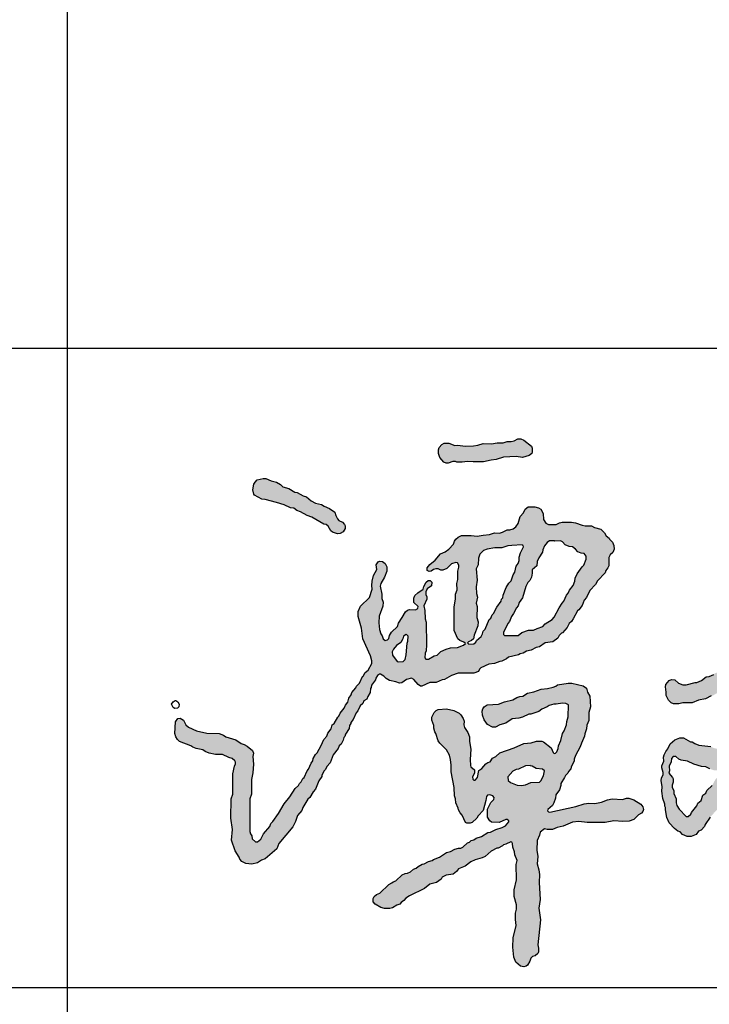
# Model space of a CAD drawing. Extents: x 499396 to 499732, y 3804753 to 3804872.
# Tile 36 of 41: x 499726.76 to 499728.49, y 3804779.13 to 3804781.6. Entities that reach past the tile are written whole.
import ezdxf

# ---------------------------------------------------------------- set-up
doc = ezdxf.new("R2010")
doc.units = 0
doc.layers.get('0').update_dxf_attribs({"linetype": 'CONTINUOUS'})
doc.layers.add('PUB_TITLE', color=4, linetype='CONTINUOUS')

# ---------------------------------------------------------------- blocks, each defined once
blk = doc.blocks.new('谭文军')
at = {"linetype": 'Continuous'}
for points in [[(1125, 2635), (1145, 2632), (1165, 2638), (1173, 2644), (1175, 2649), (1175, 2661), (1172, 2667), (1149, 2685), (1139, 2690), (1130, 2690), (1119, 2683), (1109, 2681), (1097, 2681), (1085, 2677), (1066, 2677), (1049, 2674), (1023, 2675), (1006, 2670), (993, 2668), (967, 2667), (944, 2670), (935, 2669), (916, 2676), (902, 2676), (895, 2672), (886, 2663), (884, 2656), (884, 2644), (888, 2632), (901, 2617), (908, 2614), (914, 2614), (933.8, 2620.6), (941, 2617), (958, 2617), (974, 2620), (992, 2618), (1024, 2618), (1047, 2624), (1063, 2626), (1086, 2633)], [(436, 2475), (445, 2468), (457, 2464), (477, 2452), (492, 2447), (529, 2426), (536, 2425), (543, 2419), (551, 2405), (556, 2401), (571, 2396), (580, 2397), (589, 2402), (595, 2412), (595, 2420), (593, 2425), (587, 2432), (572.8, 2438.5), (566, 2452), (563, 2463), (547, 2474), (530, 2481), (522, 2486), (503, 2491), (490, 2498), (475, 2510), (465, 2513), (446, 2524), (439, 2525), (421, 2536), (402, 2541), (395, 2548), (382, 2556), (366, 2560), (349, 2567), (341, 2567), (323, 2563), (316, 2556), (312, 2549), (309, 2532), (312, 2518), (314, 2515), (337, 2503), (347, 2502), (382, 2493), (406, 2485), (426, 2476)]]:
    blk.add_hatch(color=256, dxfattribs=at).paths.add_polyline_path(points)
h = blk.add_hatch(color=256, dxfattribs=at)
h.paths.add_polyline_path([(846, 2122), (843, 2133), (842, 2158), (839, 2173), (848, 2193), (848, 2201), (843.3, 2212.1), (849, 2225), (863, 2235), (864, 2246), (859, 2251), (852, 2251), (846, 2246), (839, 2233), (837, 2224), (820, 2213), (811, 2205), (808, 2197), (808, 2183), (824.2, 2168), (813, 2160), (794, 2161), (788, 2159), (782, 2154), (772, 2137), (760, 2119), (757, 2109), (739, 2091), (733, 2081), (728.9, 2068.8), (719, 2066), (713, 2071), (710, 2080), (706, 2086), (702, 2100), (700, 2120), (701, 2141), (712, 2172), (713, 2184), (709, 2196), (709, 2209), (703.3, 2237.4), (717, 2261), (724, 2280), (724, 2293), (719, 2304), (711, 2310), (702, 2311), (697, 2309), (691, 2300), (693, 2285), (683, 2267), (679, 2249), (678, 2236), (679, 2224), (671, 2199), (643, 2172), (635, 2155), (635, 2140), (646, 2104), (650, 2071), (674, 2018), (678, 2003), (678, 1994), (666, 1974), (657, 1966), (651, 1955), (649, 1954), (640, 1933), (630, 1924), (628, 1919), (616, 1905), (614, 1897), (607, 1887), (603, 1875), (596, 1865), (592, 1856), (580, 1841), (576, 1831), (572, 1828), (561, 1809), (555, 1804), (552, 1792), (542, 1779), (538, 1769), (529, 1759), (521, 1741), (508, 1718), (503, 1713), (496, 1700), (495, 1693), (490, 1686), (482, 1667), (477, 1662), (468, 1642), (464, 1638), (459, 1628), (454, 1623), (451, 1617), (440, 1607), (424, 1582), (406, 1560), (389, 1530), (371, 1505), (365, 1499), (362, 1490), (342, 1467), (334, 1451), (320.3, 1438.7), (307, 1452), (306, 1461), (300, 1470), (300, 1575), (305, 1590), (305, 1635), (309, 1656), (311, 1683), (309, 1706), (311, 1717), (308, 1725), (292, 1738), (282, 1744), (273, 1747), (257, 1758), (226, 1767), (218, 1773), (205, 1778), (167, 1779), (135, 1786), (110, 1797), (102, 1805), (94, 1819), (84, 1825), (77, 1824), (70, 1814), (67, 1778), (71, 1767), (76, 1759), (82, 1753), (117, 1740), (123, 1735), (134, 1731), (154, 1727), (161, 1722), (174, 1717), (194, 1713), (215, 1713), (235, 1703), (245, 1700), (257.3, 1689.3), (252, 1677), (247, 1653), (247, 1590), (242, 1575), (241, 1516), (246, 1481), (243, 1448), (254, 1415), (267, 1395), (269, 1389), (275, 1382), (287, 1375), (306, 1373), (324, 1377), (336, 1386), (347, 1390), (383, 1421), (390, 1437), (433, 1489), (441, 1505), (448, 1524), (461, 1539), (464, 1549), (480, 1574), (486, 1580), (496, 1597), (503, 1605), (514, 1631), (523, 1645), (523, 1648), (529, 1661), (534, 1666), (538, 1676), (549, 1687), (558, 1712), (573, 1731), (577, 1739), (583, 1745), (589, 1757), (591, 1765), (594, 1768), (596, 1776), (608, 1793), (609.6, 1807.7), (620, 1821), (629, 1842), (634, 1848), (642, 1863), (650, 1871), (653, 1879), (662, 1884), (665, 1892), (673, 1905), (674, 1917), (676, 1920), (677, 1927), (689, 1944), (690, 1949), (697.5, 1961), (705, 1961), (715, 1955), (722, 1948), (733, 1942), (752, 1938), (763, 1933), (771, 1934), (785, 1945), (801, 1949), (808, 1945), (821, 1929), (829, 1924), (833, 1924), (858, 1935), (877, 1936), (896, 1944), (903, 1945), (925, 1957), (945, 1964), (994, 1964), (1008, 1970), (1012.2, 1979.8), (1040, 1992), (1058, 1994), (1074, 2001), (1081, 2002), (1095, 2009), (1101, 2014), (1132, 2021), (1137, 2024), (1147, 2026), (1157, 2032), (1171, 2036), (1187, 2044), (1197, 2046), (1215, 2058), (1239, 2061), (1254, 2073), (1258, 2081), (1265, 2088), (1268, 2089), (1283, 2106), (1289, 2118), (1296, 2124), (1302, 2133), (1315, 2157), (1319, 2160), (1329, 2174), (1336, 2190), (1343, 2199), (1353, 2220), (1371, 2239), (1377, 2250), (1401, 2275), (1403, 2282), (1409, 2290), (1412, 2297), (1412, 2327.5), (1424, 2338), (1429, 2348), (1428, 2360), (1423, 2370), (1414, 2379), (1413, 2382), (1404, 2389), (1399, 2399), (1387, 2410), (1368, 2415), (1358, 2420), (1334, 2420), (1309, 2430), (1296, 2432), (1267, 2432), (1259, 2430), (1249, 2425), (1219.5, 2425), (1210, 2440), (1209, 2459), (1201, 2472), (1194, 2476), (1183, 2479), (1162, 2479), (1153, 2472), (1148, 2461), (1137, 2449), (1131, 2428), (1121.1, 2412.4), (1105, 2408), (1097, 2408), (1083, 2401), (1073, 2398), (1058, 2399), (1042, 2394), (1023, 2392), (1004, 2388), (986, 2390), (956, 2390), (945, 2385), (938, 2379), (934, 2373), (931, 2364), (916, 2348), (905, 2340), (891, 2334), (874, 2314), (857, 2301), (849, 2290), (849, 2282), (855, 2279), (862, 2280), (871.8, 2287), (883, 2287), (892, 2283), (898, 2283), (910, 2288), (925, 2303), (941.8, 2308.2), (948.2, 2296.9), (944, 2280), (944, 2254), (941, 2242), (942, 2222), (937, 2209), (937, 2193), (933, 2170), (933, 2096), (944, 2071), (950, 2065), (963, 2060), (968, 2056), (962, 2051), (943, 2044), (922, 2043), (908, 2039), (892, 2031), (880, 2020), (871, 2018), (853, 2008), (841.7, 2008), (843, 2026), (846, 2034), (847, 2052)])
h.paths.add_polyline_path([(790, 2079), (789, 2063), (787, 2057), (784, 2021), (781, 2007), (775, 2000), (757.6, 1998.8), (742, 2020), (741, 2030), (745, 2039), (754, 2050), (768, 2059), (774, 2071), (776, 2079), (784.6, 2084.4)], flags=16)
h.paths.add_polyline_path([(987, 2066), (993, 2071), (995, 2082), (1006, 2111), (1007, 2123), (1003, 2137), (1004, 2171), (1001, 2181), (1005, 2200), (1002, 2211), (1001, 2232), (1004, 2252), (1001, 2287), (1007, 2300), (1008, 2320), (1012, 2333), (1024, 2344), (1035, 2348), (1059, 2352), (1081, 2352), (1099, 2358), (1111, 2360), (1146.6, 2362.2), (1148, 2355), (1138, 2337), (1134, 2323), (1134, 2308), (1125, 2296), (1121, 2277), (1116, 2269), (1109, 2250), (1102, 2243), (1094, 2230), (1085, 2206), (1084, 2198), (1080, 2193), (1078, 2187), (1065, 2169), (1055, 2149), (1051, 2145), (1046, 2135), (1041, 2131), (1029, 2101), (1023, 2094), (1019.8, 2081.3), (1002, 2066), (998.4, 2055.3), (978, 2054), (973, 2059)], flags=16)
h.paths.add_polyline_path([(1086, 2090), (1099, 2118), (1104, 2124), (1110, 2140), (1117, 2149), (1126, 2167), (1131, 2173), (1134, 2183), (1145, 2198), (1155, 2233), (1161, 2245), (1167, 2251), (1172, 2261), (1175, 2274), (1175, 2284), (1189, 2297), (1190, 2310), (1195, 2321), (1207, 2339), (1208, 2346), (1213, 2359), (1221, 2369), (1228, 2374), (1244, 2374), (1245, 2373), (1264.8, 2374.2), (1277, 2362), (1289, 2356), (1299, 2355), (1309, 2348), (1316, 2340), (1326, 2336), (1336, 2335), (1342, 2326), (1342, 2317), (1335, 2299), (1329, 2294), (1314, 2272), (1308, 2258), (1307, 2249), (1302, 2236), (1290, 2221), (1286, 2212), (1281, 2206), (1273, 2187), (1267, 2181), (1258, 2167), (1243, 2138), (1236, 2131), (1215, 2117), (1208, 2109), (1190, 2103), (1179, 2097), (1163, 2097), (1142, 2090), (1131, 2081), (1086, 2081)], flags=16)
h = blk.add_hatch(color=256, dxfattribs=at)
h.paths.add_polyline_path([(1886.1, 2030), (1868.1, 2025), (1860.1, 2021), (1842.1, 2017), (1826.1, 2007), (1803.1, 2000), (1799.1, 1996), (1790.1, 1992), (1774.1, 1981), (1766.1, 1979), (1757.1, 1974), (1748.1, 1967), (1739.1, 1963), (1737.1, 1960), (1723.1, 1954), (1713.1, 1953), (1699.1, 1942), (1685.1, 1936), (1679.1, 1936), (1652.1, 1928), (1641.1, 1928), (1628.1, 1933), (1616.1, 1944), (1606.1, 1945), (1599.1, 1942), (1588.1, 1929), (1587.1, 1922), (1590.1, 1906), (1590.1, 1895), (1597.1, 1881), (1605.1, 1873), (1612.1, 1870), (1629.1, 1870), (1641.1, 1873), (1670.1, 1873), (1690.1, 1881), (1711.1, 1885), (1729.1, 1894), (1734.1, 1895), (1753.1, 1906), (1760.1, 1908), (1787.1, 1923), (1791.1, 1927), (1814.1, 1936), (1830.1, 1947), (1838.1, 1950), (1844.1, 1955), (1860.1, 1960), (1875.1, 1968), (1900.1, 1974), (1907.1, 1980), (1918.1, 1985), (1927.1, 1986), (1935.1, 1992), (1947.1, 1998), (1963.1, 1998), (1968.8, 1983.8), (1951.1, 1933), (1944.1, 1926), (1942.1, 1921), (1929.1, 1909), (1925.1, 1903), (1922.1, 1894), (1913.1, 1880), (1902.1, 1857), (1879.1, 1828), (1875.1, 1818), (1861.1, 1803), (1854.1, 1787.4), (1842.1, 1777), (1839.1, 1769), (1832.1, 1762), (1827.1, 1753), (1824.1, 1743), (1795.4, 1710), (1781.1, 1710), (1766.1, 1725), (1760.1, 1728), (1739.1, 1732), (1728.1, 1737), (1691.1, 1742), (1678.1, 1747), (1670.1, 1752), (1665.1, 1752), (1643.1, 1764), (1632.1, 1764), (1616.1, 1758), (1602.1, 1746), (1595.1, 1730), (1588.1, 1722), (1583.1, 1712), (1581.1, 1704), (1582.1, 1692), (1576.1, 1678), (1576.1, 1671), (1581.2, 1653.4), (1575.1, 1639), (1574.1, 1632), (1577.1, 1613), (1576.1, 1599), (1579.1, 1576), (1585.1, 1559), (1585.1, 1553), (1587.1, 1549), (1587.1, 1541), (1592.1, 1518), (1599.1, 1501), (1615.1, 1484), (1626.1, 1475), (1633.1, 1473), (1640.1, 1465), (1655.1, 1459), (1667.1, 1459), (1682.1, 1465), (1690.1, 1475), (1698.1, 1479), (1708.1, 1490), (1710.1, 1496), (1726.1, 1519), (1736.1, 1529), (1737.1, 1532), (1749.1, 1543), (1751.1, 1548), (1764.1, 1565), (1778.1, 1590), (1795.1, 1607), (1802.1, 1617), (1810.1, 1625), (1818.1, 1630), (1829.1, 1631), (1855.1, 1624), (1877.1, 1621), (1899.1, 1615), (1913.1, 1609), (1920.1, 1604), (1943, 1598.9), (1962.1, 1588), (1971.1, 1579), (1992.1, 1569), (2005.1, 1568), (2017.1, 1570), (2030.1, 1566), (2059.1, 1561), (2078.1, 1560), (2094.1, 1557), (2121.1, 1557), (2128.1, 1555), (2169.1, 1560), (2192.1, 1566), (2202.6, 1573), (2218.1, 1573), (2226.1, 1578), (2232.1, 1584), (2249.1, 1589), (2269.1, 1592), (2285.1, 1601), (2294.1, 1603), (2311.1, 1614), (2322.1, 1618), (2347.1, 1639), (2354.1, 1652), (2353.1, 1663), (2343.1, 1672), (2334.1, 1673), (2329.1, 1671), (2320.1, 1663), (2311.1, 1662), (2301.1, 1657), (2279.1, 1642), (2259.1, 1638), (2244.1, 1633), (2234.1, 1633), (2217.1, 1623), (2207.1, 1624), (2170.1, 1620), (2123.1, 1619), (2064.1, 1627), (2041.1, 1638), (2033.1, 1639), (2018.1, 1645), (1999.1, 1647), (1983.1, 1653), (1977.1, 1657), (1950.1, 1664), (1921.1, 1675), (1903.1, 1677), (1874.1, 1685), (1867.1, 1685), (1858.3, 1691.3), (1866.1, 1703), (1869.1, 1711), (1890.1, 1737), (1898.1, 1743), (1903.1, 1755), (1914.1, 1767), (1916.1, 1776), (1922.1, 1782), (1927.1, 1791), (1942.1, 1806), (1969.1, 1852), (1989.1, 1880), (1994.1, 1891), (2008.1, 1906), (2014.1, 1920), (2015.1, 1926), (2022.1, 1937), (2029.1, 1958), (2038.1, 1973), (2040.1, 1982), (2041.1, 2006), (2048.1, 2031), (2045.1, 2044), (2039.1, 2051), (2032.1, 2055), (2000.1, 2058), (1987.1, 2058), (1970.1, 2055), (1963.1, 2052), (1941.1, 2047), (1931.1, 2047), (1908.1, 2042)])
h.paths.add_polyline_path([(1749.1, 1664), (1758.5, 1657.3), (1754.3, 1646.9), (1743.1, 1637), (1732.1, 1617), (1716.1, 1601), (1712.1, 1593), (1703.1, 1587), (1698.1, 1570), (1688.1, 1562), (1685.1, 1554), (1668.1, 1533), (1666.1, 1528), (1654.9, 1518.1), (1630.1, 1544), (1621.1, 1558.1), (1621.1, 1575), (1613.1, 1592), (1613.1, 1600), (1607, 1614.7), (1611.1, 1627), (1611.1, 1637), (1609.1, 1642), (1598.1, 1655), (1600.1, 1662), (1599.1, 1677), (1605.1, 1690), (1606.1, 1700), (1614.1, 1711.1), (1619.1, 1706), (1629.1, 1698), (1636.1, 1695), (1656.1, 1692), (1675.1, 1683), (1699.1, 1676), (1712.1, 1675), (1725.1, 1668), (1737.1, 1664)], flags=16)
h = blk.add_hatch(color=256, dxfattribs=at)
h.paths.add_polyline_path([(1133, 1825), (1145, 1828), (1164, 1838), (1170, 1838), (1195, 1846), (1204, 1853), (1221, 1860), (1227, 1864), (1242, 1868), (1249, 1868), (1268, 1872), (1279, 1871), (1287, 1866), (1286, 1829), (1282, 1815), (1281, 1805), (1274, 1786), (1268, 1778), (1263, 1756), (1256, 1739), (1255, 1731), (1249.7, 1717.7), (1241.7, 1715.7), (1233, 1733), (1210, 1752), (1204, 1754), (1188, 1754), (1171, 1749), (1149, 1747), (1119, 1733), (1074, 1718), (1062, 1706), (1052, 1701), (1044, 1690), (1037, 1688), (1031, 1684), (1019, 1669), (1009, 1663), (1005, 1641), (996.1, 1630.9), (987.5, 1639.5), (996, 1655), (996, 1665), (983.1, 1676.7), (982, 1697), (984, 1729), (980, 1753), (980, 1767), (975, 1781), (962.6, 1799.6), (964, 1816), (961, 1824), (954, 1835), (948, 1841), (932, 1849), (909, 1854), (883, 1852), (877, 1849), (871, 1843), (864, 1828), (864, 1819), (870, 1802), (870, 1794), (873, 1783), (876, 1778), (883, 1755), (888, 1748), (909, 1727), (918, 1711), (922, 1697), (924, 1680), (924, 1659), (933, 1611), (934, 1585), (937, 1575), (938, 1563), (945, 1547), (946, 1541), (951, 1532), (958, 1525), (968, 1502), (972, 1500), (982, 1500), (989, 1502), (1003, 1516), (1007, 1523), (1023, 1539), (1031, 1570), (1033.6, 1586.7), (1043, 1588), (1057.5, 1583.6), (1056, 1573), (1046, 1564), (1036, 1543), (1036, 1519), (1043, 1507), (1049, 1503), (1072, 1502), (1095.6, 1512.1), (1103.5, 1505.8), (1092, 1492), (1082, 1487), (1062, 1481), (1045, 1472), (1037, 1471), (1018, 1459), (1001, 1454), (994, 1449), (986, 1446), (980, 1441), (974, 1439), (956.8, 1423), (946, 1423), (935, 1420), (921, 1412), (909, 1409), (887, 1395), (869, 1388), (865, 1385), (853, 1382), (840, 1374), (834, 1373), (821, 1366), (815, 1361), (807, 1358), (798, 1350), (788, 1345), (781, 1344), (772, 1340), (752, 1322), (744, 1319), (740, 1315), (730, 1310), (703, 1284), (692, 1279), (685, 1273), (682, 1267), (682, 1257), (688, 1249), (706, 1239), (717, 1236), (734, 1236), (742, 1238), (755, 1246), (765, 1249), (769, 1255), (777, 1261), (783, 1268), (794, 1275), (841, 1298), (857, 1311), (878, 1317), (893, 1327), (896, 1333), (908, 1339), (930, 1342), (940, 1351), (946, 1359), (967, 1367), (984, 1380), (998, 1387), (1020, 1393), (1029, 1397), (1048, 1414), (1065, 1423), (1069, 1423), (1083, 1430), (1086, 1433), (1093, 1435), (1109.7, 1442.8), (1114, 1437), (1115, 1426), (1120, 1411), (1121, 1402), (1128, 1385), (1125, 1372), (1126, 1325), (1119, 1294), (1119, 1273), (1126, 1247), (1126, 1234), (1123, 1222), (1123, 1202), (1125, 1183), (1116, 1145), (1115, 1116), (1118, 1085), (1124, 1070), (1138, 1058), (1149, 1056), (1156, 1058), (1160, 1061), (1167, 1073), (1171.6, 1086.9), (1184, 1090), (1192, 1097), (1194, 1101), (1194, 1113), (1192, 1124), (1200, 1201), (1195, 1237), (1199, 1264), (1196, 1317), (1197, 1341), (1195, 1356), (1190, 1374), (1192, 1397), (1189, 1417), (1190, 1446), (1197, 1463), (1199, 1472), (1213, 1483), (1221, 1481), (1238, 1481), (1252, 1487), (1271, 1491), (1299, 1503), (1319, 1505), (1345, 1502), (1401, 1502), (1428, 1507), (1455, 1505), (1475, 1506), (1489, 1512), (1504, 1526), (1513, 1531), (1517, 1536), (1519, 1542), (1517, 1551), (1511, 1559), (1489, 1572), (1474, 1578), (1467, 1578), (1454, 1573), (1422, 1575), (1408, 1572), (1389, 1565), (1369, 1561), (1350, 1562), (1336, 1560), (1310, 1552), (1226.5, 1533.5), (1220.4, 1539.6), (1237, 1555), (1242, 1563), (1247, 1578), (1248, 1588), (1259, 1603), (1263, 1617), (1263, 1623), (1275, 1641), (1278, 1648), (1285, 1655), (1287, 1660), (1294, 1668), (1295, 1673), (1305, 1693), (1305, 1698), (1309, 1710), (1323, 1736), (1327, 1748), (1337, 1769), (1338, 1777), (1343, 1792), (1344, 1803), (1350, 1818), (1350, 1843), (1355, 1860), (1353, 1893), (1346, 1906), (1343, 1918), (1333, 1925), (1297, 1933), (1286, 1933), (1253, 1928), (1248, 1924), (1240, 1921), (1222, 1917), (1202, 1915), (1180, 1907), (1160, 1903), (1146, 1893), (1136, 1892), (1127, 1889), (1115, 1882), (1089, 1876), (1070, 1868), (1035, 1866), (1026, 1860), (1022, 1854), (1020, 1847), (1021, 1834), (1026, 1820), (1036, 1806), (1052, 1797), (1061, 1797), (1074, 1804), (1093, 1810), (1113, 1823)])
h.paths.add_polyline_path([(1154, 1678), (1170.5, 1679.2), (1187, 1669), (1207, 1667), (1213, 1662), (1210, 1647), (1198.8, 1627.1), (1170, 1626), (1154, 1619), (1141, 1617), (1128, 1618), (1107, 1626), (1100, 1632), (1099, 1644), (1115, 1661), (1125, 1666), (1132, 1667)], flags=16)
for points in [[(1130, 2690), (1139, 2690), (1149, 2685), (1172, 2667), (1175, 2661), (1175, 2649), (1173, 2644), (1165, 2638), (1145, 2632), (1125, 2635), (1086, 2633), (1063, 2626), (1047, 2624), (1024, 2618), (992, 2618), (974, 2620), (958, 2617), (941, 2617), (937, 2619), (929, 2619), (914, 2614), (908, 2614), (901, 2617), (888, 2632), (884, 2644), (884, 2656), (886, 2663), (895, 2672), (902, 2676), (916, 2676), (935, 2669), (944, 2670), (967, 2667), (993, 2668), (1006, 2670), (1023, 2675), (1049, 2674), (1066, 2677), (1085, 2677), (1097, 2681), (1109, 2681), (1119, 2683), (1130, 2690)], [(341, 2567), (349, 2567), (366, 2560), (382, 2556), (395, 2548), (402, 2541), (421, 2536), (439, 2525), (446, 2524), (465, 2513), (475, 2510), (490, 2498), (503, 2491), (522, 2486), (530, 2481), (547, 2474), (563, 2463), (566, 2452), (571, 2442), (576, 2437), (587, 2432), (593, 2425), (595, 2420), (595, 2412), (589, 2402), (580, 2397), (571, 2396), (556, 2401), (551, 2405), (543, 2419), (536, 2425), (529, 2426), (492, 2447), (477, 2452), (457, 2464), (445, 2468), (436, 2475), (426, 2476), (406, 2485), (382, 2493), (347, 2502), (337, 2503), (314, 2515), (312, 2518), (309, 2532), (312, 2549), (316, 2556), (323, 2563), (341, 2567)], [(1162, 2479), (1183, 2479), (1194, 2476), (1201, 2472), (1209, 2459), (1210, 2440), (1217, 2429), (1225, 2425), (1249, 2425), (1259, 2430), (1267, 2432), (1296, 2432), (1309, 2430), (1329, 2422), (1339, 2420), (1358, 2420), (1368, 2415), (1387, 2410), (1399, 2399), (1404, 2389), (1413, 2382), (1414, 2379), (1423, 2370), (1428, 2360), (1429, 2348), (1424, 2338), (1416, 2331), (1412, 2322), (1412, 2297), (1409, 2290), (1403, 2282), (1401, 2275), (1377, 2250), (1371, 2239), (1353, 2220), (1343, 2199), (1336, 2190), (1329, 2174), (1319, 2160), (1315, 2157), (1302, 2133), (1296, 2124), (1289, 2118), (1283, 2106), (1268, 2089), (1265, 2088), (1258, 2081), (1254, 2073), (1239, 2061), (1215, 2058), (1197, 2046), (1187, 2044), (1171, 2036), (1157, 2032), (1147, 2026), (1137, 2024), (1132, 2021), (1101, 2014), (1095, 2009), (1081, 2002), (1074, 2001), (1058, 1994), (1040, 1992), (1015, 1981), (1011, 1977), (1008, 1970), (994, 1964), (945, 1964), (925, 1957), (903, 1945), (896, 1944), (877, 1936), (858, 1935), (833, 1924), (829, 1924), (821, 1929), (808, 1945), (801, 1949), (785, 1945), (771, 1934), (763, 1933), (752, 1938), (733, 1942), (722, 1948), (715, 1955), (705, 1961), (702, 1961), (695, 1957), (690, 1949), (689, 1944), (677, 1927), (676, 1920), (674, 1917), (673, 1905), (665, 1892), (662, 1884), (653, 1879), (650, 1871), (642, 1863), (634, 1848), (629, 1842), (620, 1821), (613, 1812), (613, 1809), (609, 1802), (608, 1793), (596, 1776), (594, 1768), (591, 1765), (589, 1757), (583, 1745), (577, 1739), (573, 1731), (558, 1712), (549, 1687), (538, 1676), (534, 1666), (529, 1661), (523, 1648), (523, 1645), (514, 1631), (503, 1605), (496, 1597), (486, 1580), (480, 1574), (464, 1549), (461, 1539), (448, 1524), (441, 1505), (433, 1489), (390, 1437), (383, 1421), (347, 1390), (336, 1386), (324, 1377), (306, 1373), (287, 1375), (275, 1382), (269, 1389), (267, 1395), (254, 1415), (243, 1448), (246, 1481), (241, 1516), (242, 1575), (247, 1590), (247, 1653), (252, 1677), (255, 1684), (255, 1689), (253, 1693), (245, 1700), (235, 1703), (215, 1713), (194, 1713), (174, 1717), (161, 1722), (154, 1727), (134, 1731), (123, 1735), (117, 1740), (82, 1753), (76, 1759), (71, 1767), (67, 1778), (70, 1814), (77, 1824), (84, 1825), (94, 1819), (102, 1805), (110, 1797), (135, 1786), (167, 1779), (205, 1778), (218, 1773), (226, 1767), (257, 1758), (273, 1747), (282, 1744), (292, 1738), (308, 1725), (311, 1717), (309, 1706), (311, 1683), (309, 1656), (305, 1635), (305, 1590), (300, 1575), (300, 1474), (302, 1467), (306, 1461), (307, 1452), (317, 1442), (324, 1442), (334, 1451), (342, 1467), (362, 1490), (365, 1499), (371, 1505), (389, 1530), (406, 1560), (424, 1582), (440, 1607), (451, 1617), (454, 1623), (459, 1628), (464, 1638), (468, 1642), (477, 1662), (482, 1667), (490, 1686), (495, 1693), (496, 1700), (503, 1713), (508, 1718), (521, 1741), (529, 1759), (538, 1769), (542, 1779), (552, 1792), (555, 1804), (561, 1809), (572, 1828), (576, 1831), (580, 1841), (592, 1856), (596, 1865), (603, 1875), (607, 1887), (614, 1897), (616, 1905), (628, 1919), (630, 1924), (640, 1933), (649, 1954), (651, 1955), (657, 1966), (666, 1974), (678, 1994), (678, 2003), (674, 2018), (650, 2071), (646, 2104), (635, 2140), (635, 2155), (643, 2172), (671, 2199), (679, 2224), (678, 2236), (679, 2249), (683, 2267), (693, 2285), (691, 2300), (697, 2309), (702, 2311), (711, 2310), (719, 2304), (724, 2293), (724, 2280), (717, 2261), (706, 2242), (704, 2234), (709, 2209), (709, 2196), (713, 2184), (712, 2172), (701, 2141), (700, 2120), (702, 2100), (706, 2086), (710, 2080), (713, 2071), (719, 2066), (726, 2068), (730, 2072), (733, 2081), (739, 2091), (757, 2109), (760, 2119), (772, 2137), (782, 2154), (788, 2159), (794, 2161), (813, 2160), (820, 2165), (821, 2171), (808, 2183), (808, 2197), (811, 2205), (820, 2213), (837, 2224), (839, 2233), (846, 2246), (852, 2251), (859, 2251), (864, 2246), (863, 2235), (849, 2225), (845, 2216), (845, 2208), (848, 2201), (848, 2193), (839, 2173), (842, 2158), (843, 2133), (846, 2122), (847, 2052), (846, 2034), (843, 2026), (842, 2012), (845, 2008), (853, 2008), (871, 2018), (880, 2020), (892, 2031), (908, 2039), (922, 2043), (943, 2044), (962, 2051), (968, 2056), (963, 2060), (950, 2065), (944, 2071), (933, 2096), (933, 2170), (937, 2193), (937, 2209), (942, 2222), (941, 2242), (944, 2254), (944, 2280), (947, 2292), (947, 2299), (943, 2306), (938, 2307), (925, 2303), (910, 2288), (898, 2283), (892, 2283), (883, 2287), (876, 2287), (869, 2285), (862, 2280), (855, 2279), (849, 2282), (849, 2290), (857, 2301), (874, 2314), (891, 2334), (905, 2340), (916, 2348), (931, 2364), (934, 2373), (938, 2379), (945, 2385), (956, 2390), (986, 2390), (1004, 2388), (1023, 2392), (1042, 2394), (1058, 2399), (1073, 2398), (1083, 2401), (1097, 2408), (1105, 2408), (1116, 2411), (1124, 2417), (1131, 2428), (1137, 2449), (1148, 2461), (1153, 2472), (1162, 2479)], [(1145, 2361), (1144, 2362), (1111, 2360), (1099, 2358), (1081, 2352), (1059, 2352), (1035, 2348), (1024, 2344), (1012, 2333), (1008, 2320), (1007, 2300), (1001, 2287), (1004, 2252), (1001, 2232), (1002, 2211), (1005, 2200), (1001, 2181), (1004, 2171), (1003, 2137), (1007, 2123), (1006, 2111), (995, 2082), (993, 2071), (987, 2066), (977, 2061), (974, 2058), (978, 2054), (994, 2055), (1000, 2060), (1002, 2066), (1016, 2078), (1021, 2086), (1023, 2094), (1029, 2101), (1041, 2131), (1046, 2135), (1051, 2145), (1055, 2149), (1065, 2169), (1078, 2187), (1080, 2193), (1084, 2198), (1085, 2206), (1094, 2230), (1102, 2243), (1109, 2250), (1116, 2269), (1121, 2277), (1125, 2296), (1131, 2304), (1134, 2313), (1134, 2323), (1138, 2337), (1148, 2355), (1147, 2360), (1145, 2361)], [(1245, 2373), (1244, 2374), (1228, 2374), (1221, 2369), (1213, 2359), (1208, 2346), (1207, 2339), (1195, 2321), (1190, 2310), (1189, 2297), (1175, 2284), (1175, 2274), (1172, 2261), (1167, 2251), (1161, 2245), (1155, 2233), (1145, 2198), (1134, 2183), (1131, 2173), (1126, 2167), (1117, 2149), (1110, 2140), (1104, 2124), (1099, 2118), (1086, 2090), (1086, 2084), (1089, 2081), (1131, 2081), (1142, 2090), (1163, 2097), (1179, 2097), (1190, 2103), (1208, 2109), (1215, 2117), (1236, 2131), (1243, 2138), (1258, 2167), (1267, 2181), (1273, 2187), (1281, 2206), (1286, 2212), (1290, 2221), (1302, 2236), (1307, 2249), (1308, 2258), (1314, 2272), (1329, 2294), (1335, 2299), (1342, 2317), (1342, 2326), (1336, 2335), (1326, 2336), (1316, 2340), (1309, 2348), (1299, 2355), (1289, 2356), (1277, 2362), (1268, 2371), (1262, 2374), (1245, 2373)], [(786, 2083), (784, 2084), (776, 2079), (774, 2071), (768, 2059), (754, 2050), (745, 2039), (741, 2030), (742, 2020), (756, 2001), (760, 1999), (775, 2000), (781, 2007), (784, 2021), (787, 2057), (789, 2063), (790, 2079), (786, 2083)], [(1726.1, 1519), (1710.1, 1496), (1708.1, 1490), (1698.1, 1479), (1690.1, 1475), (1682.1, 1465), (1667.1, 1459), (1655.1, 1459), (1640.1, 1465), (1633.1, 1473), (1626.1, 1475), (1615.1, 1484), (1599.1, 1501), (1592.1, 1518), (1587.1, 1541), (1587.1, 1549), (1585.1, 1553), (1585.1, 1559), (1579.1, 1576), (1576.1, 1599), (1577.1, 1613), (1574.1, 1632), (1575.1, 1639), (1580.1, 1651), (1580.1, 1657), (1576.1, 1671), (1576.1, 1678), (1582.1, 1692), (1581.1, 1704), (1583.1, 1712), (1588.1, 1722), (1595.1, 1730), (1602.1, 1746), (1616.1, 1758), (1632.1, 1764), (1643.1, 1764), (1665.1, 1752), (1670.1, 1752), (1678.1, 1747), (1691.1, 1742), (1728.1, 1737)], [(1729.1, 1894), (1711.1, 1885), (1690.1, 1881), (1670.1, 1873), (1641.1, 1873), (1629.1, 1870), (1612.1, 1870), (1605.1, 1873), (1597.1, 1881), (1590.1, 1895), (1590.1, 1906), (1587.1, 1922), (1588.1, 1929), (1599.1, 1942), (1606.1, 1945), (1616.1, 1944), (1628.1, 1933), (1641.1, 1928), (1652.1, 1928), (1679.1, 1936), (1685.1, 1936), (1699.1, 1942), (1713.1, 1953), (1723.1, 1954), (1737.1, 1960)], [(1286, 1933), (1297, 1933), (1333, 1925), (1343, 1918), (1346, 1906), (1353, 1893), (1355, 1860), (1350, 1843), (1350, 1818), (1344, 1803), (1343, 1792), (1338, 1777), (1337, 1769), (1327, 1748), (1323, 1736), (1309, 1710), (1305, 1698), (1305, 1693), (1295, 1673), (1294, 1668), (1287, 1660), (1285, 1655), (1278, 1648), (1275, 1641), (1263, 1623), (1263, 1617), (1259, 1603), (1248, 1588), (1247, 1578), (1242, 1563), (1237, 1555), (1223, 1542), (1222, 1538), (1225, 1535), (1229, 1534), (1310, 1552), (1336, 1560), (1350, 1562), (1369, 1561), (1389, 1565), (1408, 1572), (1422, 1575), (1454, 1573), (1467, 1578), (1474, 1578), (1489, 1572), (1511, 1559), (1517, 1551), (1519, 1542), (1517, 1536), (1513, 1531), (1504, 1526), (1489, 1512), (1475, 1506), (1455, 1505), (1428, 1507), (1401, 1502), (1345, 1502), (1319, 1505), (1299, 1503), (1271, 1491), (1252, 1487), (1238, 1481), (1221, 1481), (1213, 1483), (1199, 1472), (1197, 1463), (1190, 1446), (1189, 1417), (1192, 1397), (1190, 1374), (1195, 1356), (1197, 1341), (1196, 1317), (1199, 1264), (1195, 1237), (1200, 1201), (1192, 1124), (1194, 1113), (1194, 1101), (1192, 1097), (1184, 1090), (1176, 1088), (1170, 1082), (1167, 1073), (1160, 1061), (1156, 1058), (1149, 1056), (1138, 1058), (1124, 1070), (1118, 1085), (1115, 1116), (1116, 1145), (1125, 1183), (1123, 1202), (1123, 1222), (1126, 1234), (1126, 1247), (1119, 1273), (1119, 1294), (1126, 1325), (1125, 1372), (1128, 1385), (1121, 1402), (1120, 1411), (1115, 1426), (1114, 1437), (1111, 1441), (1108, 1442), (1093, 1435), (1086, 1433), (1083, 1430), (1069, 1423), (1065, 1423), (1048, 1414), (1029, 1397), (1020, 1393), (998, 1387), (984, 1380), (967, 1367), (946, 1359), (940, 1351), (930, 1342), (908, 1339), (896, 1333), (893, 1327), (878, 1317), (857, 1311), (841, 1298), (794, 1275), (783, 1268), (777, 1261), (769, 1255), (765, 1249), (755, 1246), (742, 1238), (734, 1236), (717, 1236), (706, 1239), (688, 1249), (682, 1257), (682, 1267), (685, 1273), (692, 1279), (703, 1284), (730, 1310), (740, 1315), (744, 1319), (752, 1322), (772, 1340), (781, 1344), (788, 1345), (798, 1350), (807, 1358), (815, 1361), (821, 1366), (834, 1373), (840, 1374), (853, 1382), (865, 1385), (869, 1388), (887, 1395), (909, 1409), (921, 1412), (935, 1420), (946, 1423), (954, 1423), (960, 1426), (974, 1439), (980, 1441), (986, 1446), (994, 1449), (1001, 1454), (1018, 1459), (1037, 1471), (1045, 1472), (1062, 1481), (1082, 1487), (1092, 1492), (1102, 1504), (1102, 1507), (1097, 1511), (1093, 1511), (1072, 1502), (1049, 1503), (1043, 1507), (1036, 1519), (1036, 1543), (1046, 1564), (1056, 1573), (1057, 1580), (1053, 1585), (1043, 1588), (1036, 1587), (1033, 1583), (1031, 1570), (1023, 1539), (1007, 1523), (1003, 1516), (989, 1502), (982, 1500), (972, 1500), (968, 1502), (958, 1525), (951, 1532), (946, 1541), (945, 1547), (938, 1563), (937, 1575), (934, 1585), (933, 1611), (924, 1659), (924, 1680), (922, 1697), (918, 1711), (909, 1727), (888, 1748), (883, 1755), (876, 1778), (873, 1783), (870, 1794), (870, 1802), (864, 1819), (864, 1828), (871, 1843), (877, 1849), (883, 1852), (909, 1854), (932, 1849), (948, 1841), (954, 1835), (961, 1824), (964, 1816), (963, 1804), (965, 1796), (975, 1781), (980, 1767), (980, 1753), (984, 1729), (982, 1697), (983, 1679), (985, 1675), (996, 1665), (996, 1655), (990, 1644), (991, 1636), (994, 1633), (998, 1633), (1005, 1641), (1009, 1663), (1019, 1669), (1031, 1684), (1037, 1688), (1044, 1690), (1052, 1701), (1062, 1706), (1074, 1718), (1119, 1733), (1149, 1747), (1171, 1749), (1188, 1754), (1204, 1754), (1210, 1752), (1233, 1733), (1240, 1719), (1243, 1716), (1247, 1717), (1251, 1721), (1255, 1731), (1256, 1739), (1263, 1756), (1268, 1778), (1274, 1786), (1281, 1805), (1282, 1815), (1286, 1829), (1287, 1866), (1279, 1871), (1268, 1872), (1249, 1868), (1242, 1868), (1227, 1864), (1221, 1860), (1204, 1853), (1195, 1846), (1170, 1838), (1164, 1838), (1145, 1828), (1133, 1825), (1113, 1823), (1093, 1810), (1074, 1804), (1061, 1797), (1052, 1797), (1036, 1806), (1026, 1820), (1021, 1834), (1020, 1847), (1022, 1854), (1026, 1860), (1035, 1866), (1070, 1868), (1089, 1876), (1115, 1882), (1127, 1889), (1136, 1892), (1146, 1893), (1160, 1903), (1180, 1907), (1202, 1915), (1222, 1917), (1240, 1921), (1248, 1924), (1253, 1928), (1286, 1933)], [(69, 1880), (71, 1880), (77, 1876), (81, 1868), (80, 1860), (76, 1856), (68, 1855), (62, 1858), (57, 1868), (62, 1876), (69, 1880)], [(1619.1, 1706), (1618.1, 1707), (1611.1, 1707), (1606.1, 1700), (1605.1, 1690), (1599.1, 1677), (1600.1, 1662), (1598.1, 1655), (1609.1, 1642), (1611.1, 1637), (1611.1, 1627), (1608.1, 1618), (1608.1, 1612), (1613.1, 1600), (1613.1, 1592), (1621.1, 1575), (1621.1, 1563), (1623.1, 1555), (1630.1, 1544), (1652.1, 1521), (1658.1, 1521), (1666.1, 1528), (1668.1, 1533), (1685.1, 1554), (1688.1, 1562), (1698.1, 1570), (1703.1, 1587), (1712.1, 1593), (1716.1, 1601), (1732.1, 1617)], [(1725.1, 1668), (1712.1, 1675), (1699.1, 1676), (1675.1, 1683), (1656.1, 1692), (1636.1, 1695), (1629.1, 1698), (1619.1, 1706)], [(1169, 1678), (1168, 1679), (1154, 1678), (1132, 1667), (1125, 1666), (1115, 1661), (1099, 1644), (1100, 1632), (1107, 1626), (1128, 1618), (1141, 1617), (1154, 1619), (1170, 1626), (1197, 1627), (1201, 1631), (1210, 1647), (1213, 1662), (1207, 1667), (1187, 1669), (1174, 1677), (1169, 1678)]]:
    blk.add_lwpolyline(points, dxfattribs=at)
blk = doc.blocks.new('wrtgtg')
at = {"layer": 'PUB_TITLE'}
for p, q in [((6186.5, 4748.4), (6186.5, 9558.8)), ((2204.3, 7958.8), (7804.3, 7958.8)), ((2204.3, 7158.8), (7804.3, 7158.8))]:
    blk.add_line(p, q, dxfattribs=at)
at = {"linetype": 'Continuous', "xscale": 0.4043519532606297, "yscale": 0.4043519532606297, "zscale": 0.4043519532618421}
blk.add_blockref('谭文军', (6293.6, 6757.9), dxfattribs=at)

msp = doc.modelspace()

# ---------------------------------------------------------------- block references
at = {"xscale": 0.002, "yscale": 0.002, "zscale": 0.002}
msp.add_blockref('wrtgtg', (499714.5114, 3804764.8589), dxfattribs=at)

doc.saveas('drawing.dxf')
